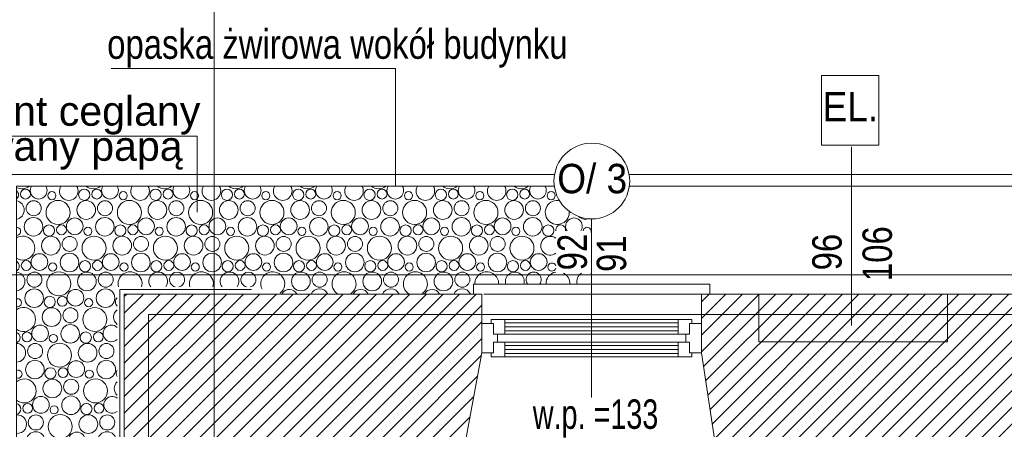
# Model space of a CAD drawing. Header units: millimetres. Extents: x -573548 to 674770, y -210017 to -47794.
# Tile 90 of 234: x 79629 to 84651, y -94208 to -92119. Entities that reach past the tile are written whole.
import ezdxf
from ezdxf.enums import TextEntityAlignment as Align

# ---------------------------------------------------------------- set-up
doc = ezdxf.new("R2010")
doc.units = ezdxf.units.MM
for name, color, linetype, lineweight in [('A.02 RZUT PIWNICY_is$0$A-OKNA-OPIS_Nr_pióra__2', 8, 'Continuous', 9), ('A.02 RZUT PIWNICY_is$0$detalokna_Nr_pióra__2', 8, 'Continuous', 9), ('A.02 RZUT PIWNICY_is$0$detalokna_Nr_pióra__8', 8, 'Continuous', 9), ('A.02 RZUT PIWNICY_is$0$DIM MALY_Nr_pióra__8', 8, 'Continuous', 9), ('A.02 RZUT PIWNICY_is$0$HATCH_Nr_pióra__18', 8, 'Continuous', 9), ('A.02 RZUT PIWNICY_is$0$Nowe_A-OKNA-OPIS_Nr_pióra__59', 8, 'Continuous', 9), ('A.02 RZUT PIWNICY_is$0$Nowe_A_okno_Nr_pióra__59', 8, 'Continuous', 9), ('A.02 RZUT PIWNICY_is$0$OBRYS PARTERU#1_Nr_pióra__1', 8, 'Continuous', 9), ('A.02 RZUT PIWNICY_is$0$opaska_Nr_pióra__1', 8, 'Continuous', 9), ('A.02 RZUT PIWNICY_is$0$opisy inne_Nr_pióra__1', 8, 'Continuous', 9), ('A.02 RZUT PIWNICY_is$0$opisy inne_Nr_pióra__10', 8, 'Continuous', 9), ('A.02 RZUT PIWNICY_is$0$PARAPET_Nr_pióra__7', 8, 'Continuous', 9), ('A.02 RZUT PIWNICY_is$0$Structural - Bearing_Nr_pióra__21', 8, 'Continuous', 9), ('A.02 RZUT PIWNICY_is$0$Structural - Grid', 8, 'Continuous', 9), ('A.02 RZUT PIWNICY_is$0$Structural - Grid_Nr_pióra__17', 8, 'Continuous', 9)]:
    doc.layers.add(name, color=color, linetype=linetype, lineweight=lineweight)
doc.styles.add('A.02 RZUT PIWNICY_is$0$STYL_AUTOMATYCZNY_1', font='arial.ttf')
doc.styles.add('A.02 RZUT PIWNICY_is$0$STYL_AUTOMATYCZNY_4', font='arial.ttf', dxfattribs={"width": 0.8})
doc.styles.add('A.02 RZUT PIWNICY_is$0$STYL_AUTOMATYCZNY_5', font='arial.ttf', dxfattribs={"width": 0.7})
doc.styles.add('A.02 RZUT PIWNICY_is$0$STYL_AUTOMATYCZNY_6', font='arial.ttf', dxfattribs={"width": 0.9})
pattern_1 = [(45, (0, 0), (-42.426407, 42.426407), [])]

# ---------------------------------------------------------------- blocks, each defined once
blk = doc.blocks.new('*X48596')
at = {"layer": 'A.02 RZUT PIWNICY_is$0$HATCH_Nr_pióra__18'}
for centre, radius in [((80229.1, -93008.5), 25.1), ((80528.9, -93012), 28.6), ((80592.8, -93008.5), 25.1), ((80892.6, -93012), 28.6), ((80956.5, -93008.5), 25.1), ((81256.4, -93012), 28.6), ((81320.2, -93008.5), 25.1), ((81620.1, -93012), 28.6), ((81683.9, -93008.5), 25.1), ((81983.8, -93012), 28.6), ((82047.6, -93008.5), 25.1), ((82347.5, -93012), 28.6), ((82411.3, -93008.5), 25.1), ((82711.2, -93012), 28.6), ((82775, -93008.5), 25.1), ((80270.9, -93080.6), 38.4), ((80395, -93101.8), 61.2), ((80363.8, -93016.2), 20.7), ((80538.6, -93089.4), 47.7), ((80634.6, -93080.6), 38.4), ((80758.7, -93101.8), 61.2), ((80727.5, -93016.2), 20.7), ((80902.3, -93089.4), 47.7), ((80998.3, -93080.6), 38.4), ((81122.4, -93101.8), 61.2), ((81091.2, -93016.2), 20.7), ((81266, -93089.4), 47.7), ((81362, -93080.6), 38.4), ((81486.2, -93101.8), 61.2), ((81454.9, -93016.2), 20.7), ((81629.7, -93089.4), 47.7), ((81725.8, -93080.6), 38.4), ((81849.9, -93101.8), 61.2), ((81818.6, -93016.2), 20.7), ((81993.4, -93089.4), 47.7), ((82089.5, -93080.6), 38.4), ((82213.6, -93101.8), 61.2), ((82182.3, -93016.2), 20.7), ((82357.1, -93089.4), 47.7), ((82453.2, -93080.6), 38.4), ((82577.3, -93101.8), 61.2), ((82546, -93016.2), 20.7), ((82720.8, -93089.4), 47.7), ((82816.9, -93080.6), 38.4), ((82909.8, -93016.2), 20.7), ((80269.9, -93174.9), 47.3), ((80480.1, -93172.7), 42.6), ((80633.6, -93174.9), 47.3), ((80843.8, -93172.7), 42.6), ((80997.3, -93174.9), 47.3), ((81207.6, -93172.7), 42.6), ((81361, -93174.9), 47.3), ((81571.3, -93172.7), 42.6), ((81724.7, -93174.9), 47.3), ((81935, -93172.7), 42.6), ((82088.4, -93174.9), 47.3), ((82298.7, -93172.7), 42.6), ((82452.2, -93174.9), 47.3), ((82662.4, -93172.7), 42.6), ((82815.9, -93174.9), 47.3), ((80348.9, -93194), 28.6), ((80412.8, -93190.5), 25.1), ((80547.5, -93198.2), 20.7), ((80712.6, -93194), 28.6), ((80776.5, -93190.5), 25.1), ((80911.2, -93198.2), 20.7), ((81076.4, -93194), 28.6), ((81140.2, -93190.5), 25.1), ((81274.9, -93198.2), 20.7), ((81440.1, -93194), 28.6), ((81503.9, -93190.5), 25.1), ((81638.6, -93198.2), 20.7), ((81803.8, -93194), 28.6), ((81867.6, -93190.5), 25.1), ((82002.3, -93198.2), 20.7), ((82167.5, -93194), 28.6), ((82231.3, -93190.5), 25.1), ((82366, -93198.2), 20.7), ((82531.2, -93194), 28.6), ((82595, -93190.5), 25.1), ((82729.8, -93198.2), 20.7), ((82894.9, -93194), 28.6), ((80358.6, -93271.4), 47.7), ((80454.6, -93262.5), 38.4), ((80578.7, -93283.8), 61.2), ((80722.3, -93271.4), 47.7), ((80818.3, -93262.5), 38.4), ((80942.4, -93283.8), 61.2), ((81086, -93271.4), 47.7), ((81182, -93262.5), 38.4), ((81306.2, -93283.8), 61.2), ((81449.7, -93271.4), 47.7), ((81545.8, -93262.5), 38.4), ((81669.9, -93283.8), 61.2), ((81813.4, -93271.4), 47.7), ((81909.5, -93262.5), 38.4), ((82033.6, -93283.8), 61.2), ((82177.1, -93271.4), 47.7), ((82273.2, -93262.5), 38.4), ((82397.3, -93283.8), 61.2), ((82540.8, -93271.4), 47.7), ((82636.9, -93262.5), 38.4), ((82761, -93283.8), 61.2), ((80300.1, -93354.7), 42.6), ((80453.6, -93356.9), 47.3), ((80663.8, -93354.7), 42.6), ((80817.3, -93356.9), 47.3), ((81027.6, -93354.7), 42.6), ((81181, -93356.9), 47.3), ((81391.3, -93354.7), 42.6), ((81544.7, -93356.9), 47.3), ((81755, -93354.7), 42.6), ((81908.4, -93356.9), 47.3), ((82118.7, -93354.7), 42.6), ((82272.2, -93356.9), 47.3), ((82482.4, -93354.7), 42.6), ((82635.9, -93356.9), 47.3), ((82846.1, -93354.7), 42.6), ((80232.8, -93372.5), 25.1), ((80367.5, -93380.2), 20.7), ((80532.6, -93376), 28.6), ((80596.5, -93372.5), 25.1), ((80731.2, -93380.2), 20.7), ((80896.4, -93376), 28.6), ((80960.2, -93372.5), 25.1), ((81094.9, -93380.2), 20.7), ((81260.1, -93376), 28.6), ((81323.9, -93372.5), 25.1), ((81458.6, -93380.2), 20.7), ((81623.8, -93376), 28.6), ((81687.6, -93372.5), 25.1), ((81822.3, -93380.2), 20.7), ((81987.5, -93376), 28.6), ((82051.3, -93372.5), 25.1), ((82186, -93380.2), 20.7), ((82351.2, -93376), 28.6), ((82415, -93372.5), 25.1), ((82549.8, -93380.2), 20.7), ((82714.9, -93376), 28.6), ((82778.7, -93372.5), 25.1), ((80274.6, -93444.5), 38.4), ((80398.7, -93465.8), 61.2), ((80542.3, -93453.4), 47.7), ((80638.3, -93444.5), 38.4), ((81633.4, -93453.4), 47.7), ((81729.5, -93444.5), 38.4), ((81997.1, -93453.4), 47.7), ((82093.2, -93444.5), 38.4), ((82360.8, -93453.4), 47.7), ((82456.9, -93444.5), 38.4), ((80273.6, -93538.9), 47.3), ((80483.8, -93536.7), 42.6), ((80637.3, -93538.9), 47.3), ((80352.6, -93558), 28.6), ((80416.5, -93554.5), 25.1), ((80551.2, -93562.2), 20.7), ((80362.3, -93635.4), 47.7), ((80458.3, -93626.5), 38.4), ((80582.4, -93647.8), 61.2), ((80303.8, -93718.7), 42.6), ((80457.3, -93720.9), 47.3), ((80236.5, -93736.5), 25.1), ((80371.2, -93744.2), 20.7), ((80536.4, -93740), 28.6), ((80600.2, -93736.5), 25.1), ((80278.3, -93808.5), 38.4), ((80402.4, -93829.8), 61.2), ((80546, -93817.4), 47.7), ((80642, -93808.5), 38.4), ((80277.3, -93902.9), 47.3), ((80356.4, -93922), 28.6), ((80420.2, -93918.5), 25.1), ((80487.6, -93900.7), 42.6), ((80641, -93902.9), 47.3), ((80554.9, -93926.2), 20.7), ((80366, -93999.4), 47.7), ((80462, -93990.5), 38.4), ((80586.2, -94011.8), 61.2), ((80307.6, -94082.7), 42.6), ((80461, -94084.9), 47.3), ((80240.2, -94100.5), 25.1), ((80374.9, -94108.2), 20.7), ((80540.1, -94104), 28.6), ((80603.9, -94100.5), 25.1), ((80282, -94172.5), 38.4), ((80406.2, -94193.8), 61.2), ((80549.7, -94181.3), 47.7), ((80645.8, -94172.5), 38.4), ((80281, -94266.9), 47.3), ((80491.3, -94264.7), 42.6), ((80644.7, -94266.9), 47.3), ((80360.1, -94286), 28.6), ((80423.9, -94282.5), 25.1), ((80558.6, -94290.1), 20.7), ((80369.7, -94363.3), 47.7), ((80465.8, -94354.5), 38.4), ((80589.9, -94375.8), 61.2), ((80243.9, -94464.5), 25.1), ((80311.3, -94446.7), 42.6), ((80464.7, -94448.9), 47.3), ((80543.8, -94468), 28.6), ((80607.6, -94464.5), 25.1), ((80675, -94446.7), 42.6), ((80285.8, -94536.5), 38.4), ((80409.9, -94557.8), 61.2), ((80378.6, -94472.1), 20.7), ((80553.4, -94545.3), 47.7), ((80649.5, -94536.5), 38.4), ((80284.7, -94630.9), 47.3), ((80495, -94628.7), 42.6), ((80648.4, -94630.9), 47.3), ((80363.8, -94650), 28.6), ((80427.6, -94646.4), 25.1), ((80562.3, -94654.1), 20.7), ((80373.4, -94727.3), 47.7), ((80469.5, -94718.5), 38.4), ((80593.6, -94739.8), 61.2), ((80315, -94810.7), 42.6), ((80468.4, -94812.9), 47.3), ((80678.7, -94810.7), 42.6), ((80247.6, -94828.4), 25.1), ((80382.3, -94836.1), 20.7), ((80547.5, -94832), 28.6), ((80611.3, -94828.4), 25.1), ((80289.5, -94900.5), 38.4), ((80413.6, -94921.8), 61.2), ((80557.1, -94909.3), 47.7), ((80653.2, -94900.5), 38.4), ((80288.4, -94994.9), 47.3), ((80498.7, -94992.7), 42.6), ((80652.2, -94994.9), 47.3), ((80367.5, -95014), 28.6), ((80431.3, -95010.4), 25.1), ((80566, -95018.1), 20.7), ((80377.1, -95091.3), 47.7), ((80473.2, -95082.5), 38.4), ((80597.3, -95103.8), 61.2), ((80318.7, -95174.7), 42.6), ((80472.2, -95176.9), 47.3), ((80251.3, -95192.4), 25.1), ((80386, -95200.1), 20.7), ((80551.2, -95196), 28.6), ((80615, -95192.4), 25.1), ((80293.2, -95264.5), 38.4), ((80417.3, -95285.8), 61.2), ((80560.8, -95273.3), 47.7), ((80292.2, -95358.9), 47.3), ((80371.2, -95378), 28.6), ((80435, -95374.4), 25.1), ((80502.4, -95356.7), 42.6), ((80206, -95382.1), 20.7), ((80569.8, -95382.1), 20.7), ((80380.8, -95455.3), 47.7), ((80476.9, -95446.5), 38.4), ((80601, -95467.8), 61.2), ((80322.4, -95538.7), 42.6), ((80475.9, -95540.9), 47.3), ((80255, -95556.4), 25.1), ((80389.8, -95564.1), 20.7), ((80554.9, -95560), 28.6), ((80618.7, -95556.4), 25.1), ((80209.8, -95746.1), 20.7)]:
    blk.add_circle(centre, radius, dxfattribs=at)
for centre, radius, start, end in [((80211.3, -92919.8), 61.2, 242.292, 308.4034), ((80165.2, -93012), 28.6, 308.0887, 51.9113), ((80296.4, -92990.8), 42.6, 147.3618, 32.6382), ((80449.9, -92992.9), 47.3, 147.9327, 32.0673), ((80575, -92919.8), 61.2, 231.5966, 308.4034), ((80660.1, -92990.8), 42.6, 147.3618, 32.6382), ((80813.6, -92992.9), 47.3, 147.9327, 32.0673), ((80938.7, -92919.8), 61.2, 231.5966, 308.4034), ((81023.8, -92990.8), 42.6, 147.3618, 32.6382), ((81177.3, -92992.9), 47.3, 147.9327, 32.0673), ((81302.4, -92919.8), 61.2, 231.5966, 308.4034), ((81387.6, -92990.8), 42.6, 147.3618, 32.6382), ((81541, -92992.9), 47.3, 147.9327, 32.0673), ((81666.2, -92919.8), 61.2, 231.5966, 308.4034), ((81751.3, -92990.8), 42.6, 147.3618, 32.6382), ((81904.7, -92992.9), 47.3, 147.9327, 32.0673), ((82029.9, -92919.8), 61.2, 231.5966, 308.4034), ((82115, -92990.8), 42.6, 147.3618, 32.6382), ((82268.4, -92992.9), 47.3, 147.9327, 32.0673), ((82393.6, -92919.8), 61.2, 231.5966, 308.4034), ((82478.7, -92990.8), 42.6, 147.3618, 32.6382), ((82632.2, -92992.9), 47.3, 147.9327, 32.0673), ((82757.3, -92919.8), 61.2, 231.5966, 308.4034), ((82842.4, -92990.8), 42.6, 147.3618, 32.6382), ((80174.9, -93089.4), 47.7, 279.6213, 80.3787), ((82941, -93101.8), 61.2, 77.372, 7.4071), ((83026.1, -93172.7), 42.6, 326.3363, 213.6637), ((83084.6, -93089.4), 47.7, 224.0628, 294.8273), ((80183.8, -93198.2), 20.7, 267.3994, 92.6006), ((82958.7, -93190.5), 25.1, 346.4909, 193.5091), ((83093.5, -93198.2), 20.7, 342.7542, 174.9108), ((80215, -93283.8), 61.2, 238.2957, 121.7043), ((82904.6, -93271.4), 47.7, 53.078, 306.922), ((83124.7, -93283.8), 61.2, 97.9373, 100.8137), ((80168.9, -93376), 28.6, 299.1561, 60.8439), ((82913.5, -93380.2), 20.7, 17.2458, 342.7542), ((83124.7, -93283.8), 61.2, 259.1863, 262.0627), ((80178.6, -93453.4), 47.7, 275.1301, 84.8699), ((80762.4, -93465.8), 61.2, 344.8468, 195.1532), ((80906, -93453.4), 47.7, 323.3776, 216.6224), ((81002, -93444.5), 38.4, 283.6203, 256.3797), ((81126.2, -93465.8), 61.2, 344.8468, 195.1532), ((81269.7, -93453.4), 47.7, 323.3776, 216.6224), ((81365.8, -93444.5), 38.4, 283.6203, 256.3797), ((81489.9, -93465.8), 61.2, 308.3537, 206.8825), ((81853.6, -93465.8), 61.2, 301.8765, 238.1235), ((82217.3, -93465.8), 61.2, 301.8765, 238.1235), ((82581, -93465.8), 61.2, 358.1453, 181.8547), ((82724.6, -93453.4), 47.7, 342.3826, 197.6174), ((82820.6, -93444.5), 38.4, 322.6737, 217.3263), ((82944.7, -93465.8), 61.2, 100.8137, 181.8547), ((82944.7, -93465.8), 61.2, 358.1453, 62.0198), ((83088.3, -93453.4), 47.7, 119.307, 197.6174), ((83088.3, -93453.4), 47.7, 54.0868, 60.693), ((81575, -93536.7), 42.6, 26.4272, 150.8449), ((81728.4, -93538.9), 47.3, 26.4953, 153.5047), ((81938.7, -93536.7), 42.6, 26.4272, 153.5728), ((82092.2, -93538.9), 47.3, 26.4953, 153.5047), ((82302.4, -93536.7), 42.6, 26.4272, 153.5728), ((82455.9, -93538.9), 47.3, 26.4953, 153.5047), ((80187.5, -93562.2), 20.7, 257.0153, 102.9847), ((80716.4, -93558), 28.6, 132.9181, 227.0819), ((80218.7, -93647.8), 61.2, 234.119, 125.881), ((80726, -93635.4), 47.7, 127.6334, 232.3666), ((80667.6, -93718.7), 42.6, 46.4229, 313.5771), ((80172.6, -93740), 28.6, 290.9468, 69.0532), ((80182.3, -93817.4), 47.7, 270.6703, 89.3297), ((80191.2, -93926.2), 20.7, 246.171, 113.829), ((80720.1, -93922), 28.6, 144.1587, 215.8413), ((80222.4, -94011.8), 61.2, 229.7087, 130.2913), ((80729.7, -93999.4), 47.7, 133.4977, 226.5023), ((80671.3, -94082.7), 42.6, 52.9725, 307.0275), ((80176.4, -94104), 28.6, 283.1683, 76.8317), ((80186, -94181.3), 47.7, 266.2147, 93.7853), ((80194.9, -94290.1), 20.7, 234.3153, 125.6847), ((80723.8, -94286), 28.6, 160.1073, 199.8927), ((80226.2, -94375.8), 61.2, 224.9889, 135.0111), ((80733.4, -94363.3), 47.7, 139.9999, 253.1751), ((80180.1, -94468), 28.6, 275.6311, 84.3689), ((80189.7, -94545.3), 47.7, 261.7359, 98.2641), ((80742.3, -94472.1), 20.7, 117.2784, 242.7216), ((80773.6, -94557.8), 61.2, 131.6837, 228.3163), ((80198.6, -94654.1), 20.7, 220.3023, 139.6977), ((80727.5, -94650), 28.6, 79.1327, 280.8673), ((80229.9, -94739.8), 61.2, 219.8421, 140.1579), ((80737.1, -94727.3), 47.7, 95.1381, 264.8619), ((80183.8, -94832), 28.6, 268.1911, 91.8089), ((80746, -94836.1), 20.7, 129.6154, 230.3846), ((80193.4, -94909.3), 47.7, 257.2055, 102.7945), ((80777.3, -94921.8), 61.2, 136.5177, 223.4823), ((80202.3, -95018.1), 20.7, 199.6168, 160.3832), ((80731.2, -95014), 28.6, 86.6264, 273.3736), ((80233.6, -95103.8), 61.2, 214.0671, 145.9329), ((80740.8, -95091.3), 47.7, 99.6294, 260.3706), ((80682.4, -95174.7), 42.6, 20.3398, 270.6487), ((80187.5, -95196), 28.6, 260.7202, 99.2798), ((80197.1, -95273.3), 47.7, 252.5921, 107.4079), ((80656.9, -95264.5), 38.4, 47.3514, 312.6486), ((80655.9, -95358.9), 47.3, 55.1925, 304.8075), ((80237.3, -95467.8), 61.2, 207.2582, 152.7418), ((80686.1, -95538.7), 42.6, 94.3478, 265.6522), ((80191.2, -95560), 28.6, 253.0854, 106.9146), ((80200.8, -95637.3), 47.7, 247.8588, 112.1412), ((80296.9, -95628.5), 38.4, 304.7984, 235.2016), ((80421, -95649.8), 61.2, 350.3886, 189.6114), ((80564.6, -95637.3), 47.7, 331.6168, 208.3832), ((80660.6, -95628.5), 38.4, 54.4906, 305.5094), ((80295.9, -95722.9), 47.3, 154.8022, 205.1978), ((80659.6, -95722.9), 47.3, 60.4982, 117.6347), ((80142.4, -95720.7), 42.6, 342.0561, 17.9439), ((80241, -95831.8), 61.2, 78.6326, 129.7411), ((80659.6, -95722.9), 47.3, 242.3653, 299.5018), ((80604.7, -95831.8), 61.2, 329.5321, 57.4565), ((80241, -95831.8), 61.2, 329.5321, 352.2788), ((80384.6, -95819.3), 47.7, 205.6913, 245.7478), ((80384.6, -95819.3), 47.7, 294.2522, 334.3087), ((80480.6, -95810.5), 38.4, 230.2749, 309.7251), ((80604.7, -95831.8), 61.2, 187.7212, 210.4679), ((80326.1, -95902.7), 42.6, 69.5928, 110.4072), ((80479.6, -95904.9), 47.3, 62.7238, 117.2762), ((80689.8, -95902.7), 42.6, 99.3778, 110.4072)]:
    blk.add_arc(centre, radius, start, end, dxfattribs=at)
blk = doc.blocks.new('A.02 RZUT PIWNICY_is$0$Wypełnienie_1_1')
at = {"layer": 'A.02 RZUT PIWNICY_is$0$HATCH_Nr_pióra__18'}
blk.add_blockref('*X48596', (0, 0), dxfattribs=at)
blk = doc.blocks.new('A.02 RZUT PIWNICY_is$0$Standardowy znacznik osi_2')
at = {"layer": 'A.02 RZUT PIWNICY_is$0$Structural - Grid_Nr_pióra__17'}
blk.add_line((1000, 0), (17853.1, 0), dxfattribs=at)
at = {"layer": 'A.02 RZUT PIWNICY_is$0$Structural - Grid_Nr_pióra__17', "style": 'A.02 RZUT PIWNICY_is$0$STYL_AUTOMATYCZNY_1'}
for tag, p in [('AC_MarkerText_1_0', (5, -80)), ('AC_MarkerText_1_1', (19358.1, -80))]:
    blk.add_attdef(tag, text='', height=350, rotation=270, dxfattribs=at).set_placement(p, align=Align.TOP_CENTER)
blk = doc.blocks.new('A.02 RZUT PIWNICY_is$0$Standardowy znacznik osi_3')
at = {"layer": 'A.02 RZUT PIWNICY_is$0$Structural - Grid_Nr_pióra__17'}
for p, q in [((2962.2, 0), (40906.6, 0)), ((40906.6, 0), (43868.7, 0))]:
    blk.add_line(p, q, dxfattribs=at)
blk.add_point((40906.6, 0), dxfattribs=at)
blk.add_point((40906.6, 0), dxfattribs=at)
at = {"layer": 'A.02 RZUT PIWNICY_is$0$Structural - Grid_Nr_pióra__17', "style": 'A.02 RZUT PIWNICY_is$0$STYL_AUTOMATYCZNY_1'}
for tag, p in [('AC_MarkerText_1_0', (-250, -335)), ('AC_MarkerText_1_1', (44118.7, -335))]:
    blk.add_attdef(tag, text='', height=350, rotation=180, dxfattribs=at).set_placement(p, align=Align.TOP_CENTER)
blk = doc.blocks.new('A.02 RZUT PIWNICY_is')
at = {"layer": 'A.02 RZUT PIWNICY_is$0$HATCH_Nr_pióra__18'}
h = blk.add_hatch(dxfattribs=at)
h.set_pattern_fill('Common_Brick_0001', color=256, style=0, pattern_type=2)
h.set_pattern_definition(pattern_1)
h.paths.add_polyline_path([(80732.9, -95187.8), (80856, -95187.8), (81182.9, -95187.8), (81532.9, -95127.9), (81532.9, -94267.9), (82473.2, -94267.8), (82556, -93817.8), (82556, -93667.8), (82556, -93622.2), (82556, -93517.8), (80732.9, -93517.8)])
h = blk.add_hatch(dxfattribs=at)
h.set_pattern_fill('Common_Brick_0001', color=256, style=0, pattern_type=2)
h.set_pattern_definition(pattern_1)
h.paths.add_polyline_path([(83969.4, -93517.8), (83676, -93517.8), (83676, -93622.2), (83676, -93667.8), (83676, -93817.8), (83744, -94267.8), (85436, -94267.8), (85436, -94147.8), (85361.7, -94147.8), (85406, -93817.8), (85406, -93622.2), (85406, -93517.8), (84931.5, -93517.8), (84441.9, -93517.8)])
at = {"layer": 'A.02 RZUT PIWNICY_is$0$A-OKNA-OPIS_Nr_pióra__2'}
blk.add_line((84441.9, -93677.5), (84441.9, -92767.5), dxfattribs=at)
at = {"layer": 'A.02 RZUT PIWNICY_is$0$detalokna_Nr_pióra__2'}
blk.add_lwpolyline([(82513.2, -93517.8), (82513.2, -93467.8), (83719.2, -93467.8), (83719.2, -93517.8)], dxfattribs=at)
at = {"layer": 'A.02 RZUT PIWNICY_is$0$detalokna_Nr_pióra__8'}
blk.add_line((83676, -93517.8), (82566, -93517.8), dxfattribs=at)
blk.add_lwpolyline([(83969.4, -93517.8), (83969.4, -93761.8), (84931.5, -93761.8), (84931.5, -93517.8)], dxfattribs=at)
at = {"layer": 'A.02 RZUT PIWNICY_is$0$DIM MALY_Nr_pióra__8'}
blk.add_lwpolyline([(84288.7, -92403.7), (84580.1, -92403.7), (84580.1, -92758.4), (84288.7, -92758.4)], close=True, dxfattribs=at)
at = {"layer": 'A.02 RZUT PIWNICY_is$0$Nowe_A-OKNA-OPIS_Nr_pióra__59'}
blk.add_line((83116.2, -94044.9), (83116.2, -93134.8), dxfattribs=at)
blk.add_circle((83117.3, -92941.8), 193, dxfattribs=at)
at = {"layer": 'A.02 RZUT PIWNICY_is$0$Nowe_A_okno_Nr_pióra__59'}
for points in [[(82556, -93817.8), (82556, -93667.8), (82616, -93667.8), (82616, -93722.8), (82636, -93722.8), (82636, -93762.8), (82616, -93762.8), (82616, -93817.8)], [(82674.2, -93647.8), (82674.2, -93722.8), (82616, -93722.8), (82616, -93667.8), (82604.2, -93667.8), (82604.2, -93647.8)], [(83557.8, -93647.8), (83557.8, -93722.8), (83616, -93722.8), (83616, -93667.8), (83627.8, -93667.8), (83627.8, -93647.8)], [(83676, -93817.8), (83676, -93667.8), (83616, -93667.8), (83616, -93722.8), (83596, -93722.8), (83596, -93762.8), (83616, -93762.8), (83616, -93817.8)], [(82674.2, -93837.8), (82674.2, -93762.8), (82616, -93762.8), (82616, -93817.8), (82604.2, -93817.8), (82604.2, -93837.8)], [(83557.8, -93837.8), (83557.8, -93762.8), (83616, -93762.8), (83616, -93817.8), (83627.8, -93817.8), (83627.8, -93837.8)]]:
    blk.add_lwpolyline(points, close=True, dxfattribs=at)
for points in [[(83557.8, -93647.8), (82674.2, -93647.8)], [(82674.2, -93665.3), (83557.8, -93665.3)], [(82674.2, -93685.3), (83557.8, -93685.3)], [(82674.2, -93705.3), (83557.8, -93705.3)], [(82674.2, -93722.8), (83557.8, -93722.8)], [(82674.2, -93762.8), (83557.8, -93762.8)], [(82674.2, -93780.3), (83557.8, -93780.3)], [(82674.2, -93800.3), (83557.8, -93800.3)], [(82674.2, -93820.3), (83557.8, -93820.3)], [(83557.8, -93837.8), (82674.2, -93837.8)]]:
    blk.add_lwpolyline(points, dxfattribs=at)
at = {"layer": 'A.02 RZUT PIWNICY_is$0$OBRYS PARTERU#1_Nr_pióra__1'}
blk.add_lwpolyline([(87547.3, -93022.2), (87547.3, -93622.2), (80856, -93622.2), (80856, -97482.2), (80306.7, -97482.2), (80306.7, -101132.2), (82397.3, -101132.2), (82397.3, -105082.2), (87537.3, -105082.2), (87537.3, -105471.8), (106939.7, -105472.5), (118516.4, -105372.5), (118516.4, -93022.2)], close=True, dxfattribs=at)
at = {"layer": 'A.02 RZUT PIWNICY_is$0$opaska_Nr_pióra__1'}
for points in [[(82927.3, -92907.8), (80122.9, -92907.8), (80122.9, -95694.9)], [(85767.1, -92907.8), (83307.3, -92907.8)], [(82926, -92967.8), (80182.9, -92967.8), (80182.9, -95748)], [(85765.8, -92967.8), (83308.5, -92967.8)]]:
    blk.add_lwpolyline(points, dxfattribs=at)
at = {"layer": 'A.02 RZUT PIWNICY_is$0$opisy inne_Nr_pióra__1'}
for points in [[(80666.2, -92368.1), (82115.2, -92368.1), (82115.2, -92840), (82115.2, -92967.8)], [(79660.4, -92712.4), (81104.9, -92712.4), (81104.9, -92902.9), (81104.9, -93100.9)]]:
    blk.add_lwpolyline(points, dxfattribs=at)
at = {"layer": 'A.02 RZUT PIWNICY_is$0$opisy inne_Nr_pióra__10'}
for p, q in [((81382.1, -93495.6), (80710.7, -93495.6)), ((80710.7, -93495.6), (80710.7, -94387.5))]:
    blk.add_line(p, q, dxfattribs=at)
at = {"layer": 'A.02 RZUT PIWNICY_is$0$Structural - Bearing_Nr_pióra__21'}
for p, q in [((80732.9, -93517.8), (80732.9, -95187.8)), ((82556, -93517.8), (80732.9, -93517.8)), ((82556, -93817.8), (82556, -93517.8)), ((83676, -93817.8), (83676, -93517.8)), ((85406, -93517.8), (83676, -93517.8)), ((82473.2, -94267.8), (82556, -93817.8)), ((83744, -94267.8), (83676, -93817.8))]:
    blk.add_line(p, q, dxfattribs=at)
at = {"layer": 'A.02 RZUT PIWNICY_is$0$HATCH_Nr_pióra__18'}
blk.add_blockref('A.02 RZUT PIWNICY_is$0$Wypełnienie_1_1', (0, 0), dxfattribs=at)
at = {"layer": 'A.02 RZUT PIWNICY_is$0$Structural - Grid', "zscale": 1000}
for name, p, rotation in [('A.02 RZUT PIWNICY_is$0$Standardowy znacznik osi_2', (81191, -108395.1), 90), ('A.02 RZUT PIWNICY_is$0$Standardowy znacznik osi_3', (121686.6, -93420.2), 180)]:
    blk.add_blockref(name, p, dxfattribs=dict(at, rotation=rotation))
at = {"layer": 'A.02 RZUT PIWNICY_is$0$A-OKNA-OPIS_Nr_pióra__2', "insert": (84435.5, -92562.7), "char_height": 150, "attachment_point": 5, "style": 'A.02 RZUT PIWNICY_is$0$STYL_AUTOMATYCZNY_6'}
blk.add_mtext('\\A1;{\\pqc;\\fArial|b0|i0|c238|p0;\\W0.900000;EL.}', dxfattribs=at)
at = {"layer": 'A.02 RZUT PIWNICY_is$0$A-OKNA-OPIS_Nr_pióra__2', "char_height": 150, "attachment_point": 5, "rotation": 90, "style": 'A.02 RZUT PIWNICY_is$0$STYL_AUTOMATYCZNY_4'}
for s, insert in [('\\A1;{\\pqc;\\fArial|b0|i0|c238|p0;\\W0.800000;106}', (84573.7, -93312.1)), ('\\A1;{\\pqc;\\fArial|b0|i0|c238|p0;\\W0.800000;96}', (84317.4, -93304))]:
    blk.add_mtext(s, dxfattribs=dict(at, insert=insert))
at = {"layer": 'A.02 RZUT PIWNICY_is$0$Nowe_A-OKNA-OPIS_Nr_pióra__59', "insert": (83119.2, -92930.3), "char_height": 150, "attachment_point": 5, "style": 'A.02 RZUT PIWNICY_is$0$STYL_AUTOMATYCZNY_6'}
blk.add_mtext('\\A1;{\\pqc;\\fArial|b0|i0|c238|p0;\\W0.900000;O/ 3}', dxfattribs=at)
at = {"layer": 'A.02 RZUT PIWNICY_is$0$Nowe_A-OKNA-OPIS_Nr_pióra__59', "char_height": 150, "attachment_point": 5, "rotation": 90, "style": 'A.02 RZUT PIWNICY_is$0$STYL_AUTOMATYCZNY_4'}
for s, insert in [('\\A1;{\\pqc;\\fArial|b0|i0|c238|p0;\\W0.800000;92}', (83018.3, -93304)), ('\\A1;{\\pqc;\\fArial|b0|i0|c238|p0;\\W0.800000;91}', (83218.4, -93312.1))]:
    blk.add_mtext(s, dxfattribs=dict(at, insert=insert))
at = {"layer": 'A.02 RZUT PIWNICY_is$0$opisy inne_Nr_pióra__1', "char_height": 150, "attachment_point": 5}
for s, insert, style in [('\\A1;{\\pqc;\\fArial|b0|i0|c238|p0;\\W0.800000;opaska żwirowa wokół budynku}', (81819.7, -92266.3), 'A.02 RZUT PIWNICY_is$0$STYL_AUTOMATYCZNY_4'), ('\\A1;{\\pqc;\\fArial|b0|i0|c238|p0;\\W1.000000;fundament ceglany}', (80235.7, -92607.6), 'A.02 RZUT PIWNICY_is$0$STYL_AUTOMATYCZNY_1'), ('\\A1;{\\pqc;\\fArial|b0|i0|c238|p0;\\W1.000000;izolowany papą}', (80308.2, -92786.3), 'A.02 RZUT PIWNICY_is$0$STYL_AUTOMATYCZNY_1')]:
    blk.add_mtext(s, dxfattribs=dict(at, insert=insert, style=style))
at = {"layer": 'A.02 RZUT PIWNICY_is$0$PARAPET_Nr_pióra__7', "insert": (83136.2, -94152.8), "char_height": 150, "attachment_point": 5, "style": 'A.02 RZUT PIWNICY_is$0$STYL_AUTOMATYCZNY_5'}
blk.add_mtext('\\A1;{\\pqc;\\fArial|b0|i0|c238|p0;\\W0.700000;w.p. =133}', dxfattribs=at)

msp = doc.modelspace()

# ---------------------------------------------------------------- block references
at = {"ltscale": 10}
msp.add_blockref('A.02 RZUT PIWNICY_is', (-570.2, 0), dxfattribs=at)

doc.saveas('drawing.dxf')
